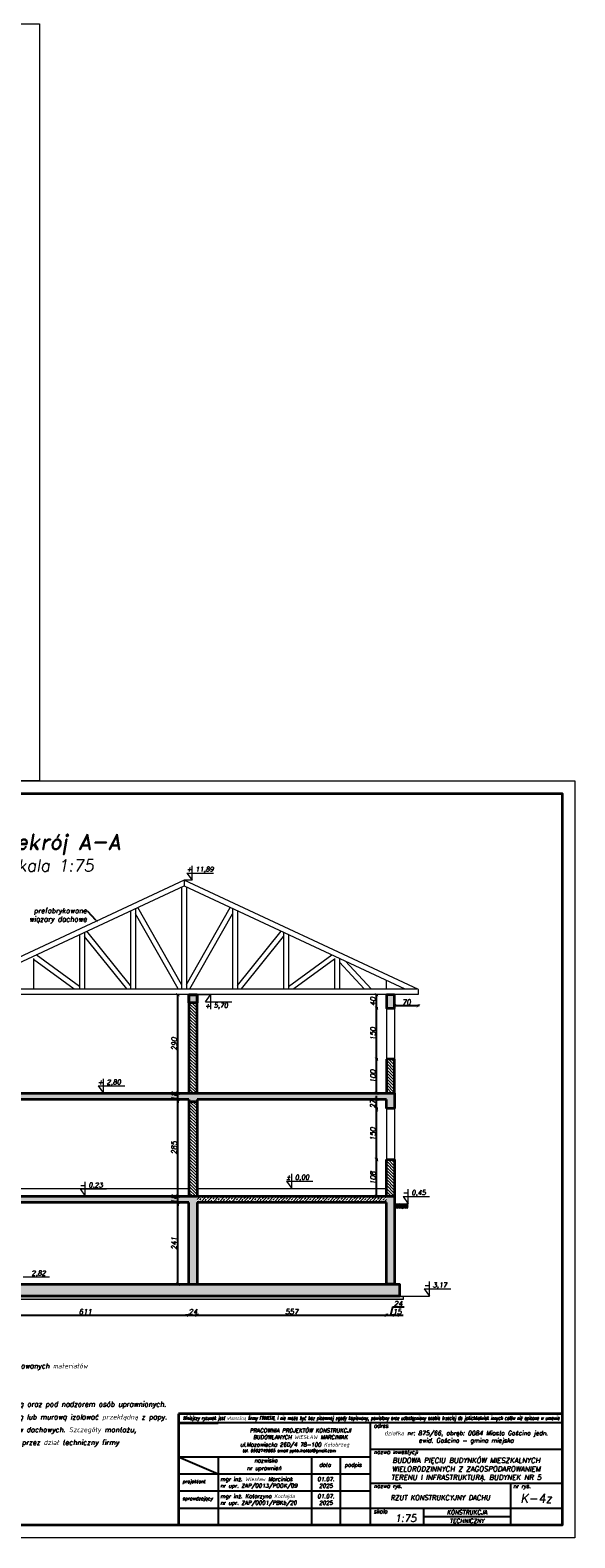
# Model space of a CAD drawing. Header units: millimetres. Extents: x 300938 to 312016, y 11971 to 20881.
# Tile 16 of 239: x 304060 to 305663, y 11971 to 16407. Entities that reach past the tile are written whole.
import ezdxf
from ezdxf import colors
from ezdxf.entities.mleader import LeaderData, LeaderLine
from ezdxf.math import Vec2, Vec3

# ---------------------------------------------------------------- set-up
doc = ezdxf.new("R2010")
doc.units = ezdxf.units.MM
doc.linetypes.add('ACAD_ISO10W100', pattern=[18, 12, -3, 0, -3])
for name, color, linetype, lineweight in [('konstrukcja', 3, 'Continuous', 35), ('konstrukcja fundamenty', 6, 'ACAD_ISO10W100', 35), ('konstrukcja wymiary', 1, 'Continuous', 13), ('kreskowanie', 253, 'Continuous', 0), ('linie widok', 2, 'Continuous', 18), ('opisy', 2, 'Continuous', 18)]:
    doc.layers.add(name, color=color, linetype=linetype, lineweight=lineweight)
doc.layers.add('tabelka', color=5, linetype='Continuous')
doc.styles.add('KONSTRUKCJA', font='romand.shx', dxfattribs={"oblique": 10})
doc.styles.add('mój opis', font='romand.shx', dxfattribs={"oblique": 20})
doc.styles.get("Standard").update_dxf_attribs({"font": 'romand.shx', "oblique": 10})
doc.dimstyles.new('175', dxfattribs={"dimtxt": 15, "dimasz": 10, "dimexe": 1.25, "dimexo": 0.625, "dimgap": 3, "dimtad": 1, "dimdec": 0, "dimrnd": 0.5, "dimtxsty": 'KONSTRUKCJA', "dimblk": 'ARCHTICK', "dimcen": 2.5, "dimadec": 0, "dimazin": 0, "dimtfac": 1, "dimtdec": 0, "dimtix": 1, "dimtmove": 0, "dimatfit": 3, "dimfxl": 4, "dimfxlon": 1, "dimarcsym": 0})

# ---------------------------------------------------------------- blocks, each defined once
blk = doc.blocks.new('_ArchTick')
at = {"color": 0, "linetype": 'ByBlock', "lineweight": 13, "const_width": 0.15}
blk.add_lwpolyline([(-0.5, -0.5), (0.5, 0.5)], dxfattribs=at)
blk = doc.blocks.new('*D326')
at = {"layer": 'Defpoints', "color": 0, "transparency": 16777216}
for p in [(304494.1, 12957.7), (304527.2, 12957.7), (304527.2, 12716.7)]:
    blk.add_point(p, dxfattribs=at)
at = {"layer": 'konstrukcja wymiary', "color": 0, "lineweight": -2, "transparency": 16777216}
for p, q in [((304498.1, 12957.7), (304492.9, 12957.7)), ((304494.1, 12716.7), (304494.1, 12957.7)), ((304498.1, 12716.7), (304492.9, 12716.7))]:
    blk.add_line(p, q, dxfattribs=at)
at = {"layer": 'konstrukcja wymiary', "color": 0, "lineweight": -2, "transparency": 16777216, "xscale": 10, "yscale": 10, "zscale": 10}
for p, rotation in [((304494.1, 12957.7), 90), ((304494.1, 12716.7), 270)]:
    blk.add_blockref('_ArchTick', p, dxfattribs=dict(at, rotation=rotation))
at = {"layer": 'konstrukcja wymiary', "color": 0, "transparency": 16777216, "insert": (304483.6, 12837.2), "char_height": 15, "attachment_point": 5, "rotation": 90, "style": 'KONSTRUKCJA'}
blk.add_mtext('241', dxfattribs=at)
blk = doc.blocks.new('*D327')
at = {"layer": 'Defpoints', "color": 0, "transparency": 16777216}
for p in [(304494.1, 12975.7), (304527.2, 12975.7), (304527.2, 12957.7)]:
    blk.add_point(p, dxfattribs=at)
at = {"layer": 'konstrukcja wymiary', "color": 0, "lineweight": -2, "transparency": 16777216}
for p, q in [((304498.1, 12975.7), (304492.9, 12975.7)), ((304498.1, 12957.7), (304492.9, 12957.7)), ((304494.1, 12975.7), (304494.1, 12985.7)), ((304494.1, 12957.7), (304494.1, 12975.7)), ((304494.1, 12957.7), (304494.1, 12947.7))]:
    blk.add_line(p, q, dxfattribs=at)
at = {"layer": 'konstrukcja wymiary', "color": 0, "lineweight": -2, "transparency": 16777216, "xscale": 10, "yscale": 10, "zscale": 10}
for p, rotation in [((304494.1, 12975.7), 270), ((304494.1, 12957.7), 90)]:
    blk.add_blockref('_ArchTick', p, dxfattribs=dict(at, rotation=rotation))
at = {"layer": 'konstrukcja wymiary', "color": 0, "transparency": 16777216, "insert": (304483.6, 12966.7), "char_height": 15, "attachment_point": 5, "rotation": 90, "style": 'KONSTRUKCJA'}
blk.add_mtext('18', dxfattribs=at)
blk = doc.blocks.new('*D328')
at = {"layer": 'Defpoints', "color": 0, "transparency": 16777216}
for p in [(304494.1, 13260.7), (304527.2, 13260.7), (304527.2, 12975.7)]:
    blk.add_point(p, dxfattribs=at)
at = {"layer": 'konstrukcja wymiary', "color": 0, "lineweight": -2, "transparency": 16777216}
for p, q in [((304498.1, 13260.7), (304492.9, 13260.7)), ((304494.1, 12975.7), (304494.1, 13260.7)), ((304498.1, 12975.7), (304492.9, 12975.7))]:
    blk.add_line(p, q, dxfattribs=at)
at = {"layer": 'konstrukcja wymiary', "color": 0, "lineweight": -2, "transparency": 16777216, "xscale": 10, "yscale": 10, "zscale": 10}
for p, rotation in [((304494.1, 13260.7), 90), ((304494.1, 12975.7), 270)]:
    blk.add_blockref('_ArchTick', p, dxfattribs=dict(at, rotation=rotation))
at = {"layer": 'konstrukcja wymiary', "color": 0, "transparency": 16777216, "insert": (304483.6, 13118.2), "char_height": 15, "attachment_point": 5, "rotation": 90, "style": 'KONSTRUKCJA'}
blk.add_mtext('285', dxfattribs=at)
blk = doc.blocks.new('*D329')
at = {"layer": 'Defpoints', "color": 0, "transparency": 16777216}
for p in [(304494.1, 13278.7), (304527.2, 13278.7), (304527.2, 13260.7)]:
    blk.add_point(p, dxfattribs=at)
at = {"layer": 'konstrukcja wymiary', "color": 0, "lineweight": -2, "transparency": 16777216}
for p, q in [((304498.1, 13278.7), (304492.9, 13278.7)), ((304494.1, 13278.7), (304494.1, 13288.7)), ((304494.1, 13260.7), (304494.1, 13278.7)), ((304498.1, 13260.7), (304492.9, 13260.7)), ((304494.1, 13260.7), (304494.1, 13250.7))]:
    blk.add_line(p, q, dxfattribs=at)
at = {"layer": 'konstrukcja wymiary', "color": 0, "lineweight": -2, "transparency": 16777216, "xscale": 10, "yscale": 10, "zscale": 10}
for p, rotation in [((304494.1, 13278.7), 270), ((304494.1, 13260.7), 90)]:
    blk.add_blockref('_ArchTick', p, dxfattribs=dict(at, rotation=rotation))
at = {"layer": 'konstrukcja wymiary', "color": 0, "transparency": 16777216, "insert": (304483.6, 13269.7), "char_height": 15, "attachment_point": 5, "rotation": 90, "style": 'KONSTRUKCJA'}
blk.add_mtext('18', dxfattribs=at)
blk = doc.blocks.new('*D330')
at = {"layer": 'Defpoints', "color": 0, "transparency": 16777216}
for p in [(304494.1, 13568.7), (304527.2, 13568.7), (304527.2, 13278.7)]:
    blk.add_point(p, dxfattribs=at)
at = {"layer": 'konstrukcja wymiary', "color": 0, "lineweight": -2, "transparency": 16777216}
for p, q in [((304498.1, 13568.7), (304492.9, 13568.7)), ((304494.1, 13278.7), (304494.1, 13568.7)), ((304498.1, 13278.7), (304492.9, 13278.7))]:
    blk.add_line(p, q, dxfattribs=at)
at = {"layer": 'konstrukcja wymiary', "color": 0, "lineweight": -2, "transparency": 16777216, "xscale": 10, "yscale": 10, "zscale": 10}
for p, rotation in [((304494.1, 13568.7), 90), ((304494.1, 13278.7), 270)]:
    blk.add_blockref('_ArchTick', p, dxfattribs=dict(at, rotation=rotation))
at = {"layer": 'konstrukcja wymiary', "color": 0, "transparency": 16777216, "insert": (304483.6, 13423.7), "char_height": 15, "attachment_point": 5, "rotation": 90, "style": 'KONSTRUKCJA'}
blk.add_mtext('290', dxfattribs=at)
blk = doc.blocks.new('*D333')
at = {"layer": 'Defpoints', "color": 0, "transparency": 16777216}
for p in [(303916.9, 12716.7), (304527.2, 12716.7), (304527.2, 12625.4)]:
    blk.add_point(p, dxfattribs=at)
at = {"layer": 'konstrukcja wymiary', "color": 0, "lineweight": -2, "transparency": 16777216}
for p, q in [((303916.9, 12629.4), (303916.9, 12624.1)), ((303916.9, 12625.4), (304527.2, 12625.4)), ((304527.2, 12629.4), (304527.2, 12624.1))]:
    blk.add_line(p, q, dxfattribs=at)
at = {"layer": 'konstrukcja wymiary', "color": 0, "lineweight": -2, "transparency": 16777216, "xscale": 10, "yscale": 10, "zscale": 10, "rotation": 180}
blk.add_blockref('_ArchTick', (303916.9, 12625.4), dxfattribs=at)
at = {"layer": 'konstrukcja wymiary', "color": 0, "lineweight": -2, "transparency": 16777216, "xscale": 10, "yscale": 10, "zscale": 10}
blk.add_blockref('_ArchTick', (304527.2, 12625.4), dxfattribs=at)
at = {"layer": 'konstrukcja wymiary', "color": 0, "transparency": 16777216, "insert": (304222.1, 12635.9), "char_height": 15, "attachment_point": 5, "style": 'KONSTRUKCJA'}
blk.add_mtext('611', dxfattribs=at)
blk = doc.blocks.new('*D334')
at = {"layer": 'Defpoints', "color": 0, "transparency": 16777216}
for p in [(304527.2, 12716.7), (304551.2, 12716.7), (304551.2, 12625.4)]:
    blk.add_point(p, dxfattribs=at)
at = {"layer": 'konstrukcja wymiary', "color": 0, "lineweight": -2, "transparency": 16777216}
for p, q in [((304527.2, 12625.4), (304517.2, 12625.4)), ((304527.2, 12629.4), (304527.2, 12624.1)), ((304527.2, 12625.4), (304551.2, 12625.4)), ((304551.2, 12629.4), (304551.2, 12624.1)), ((304551.2, 12625.4), (304561.2, 12625.4))]:
    blk.add_line(p, q, dxfattribs=at)
at = {"layer": 'konstrukcja wymiary', "color": 0, "lineweight": -2, "transparency": 16777216, "xscale": 10, "yscale": 10, "zscale": 10}
blk.add_blockref('_ArchTick', (304527.2, 12625.4), dxfattribs=at)
at = {"layer": 'konstrukcja wymiary', "color": 0, "lineweight": -2, "transparency": 16777216, "xscale": 10, "yscale": 10, "zscale": 10, "rotation": 180}
blk.add_blockref('_ArchTick', (304551.2, 12625.4), dxfattribs=at)
at = {"layer": 'konstrukcja wymiary', "color": 0, "transparency": 16777216, "insert": (304539.2, 12635.9), "char_height": 15, "attachment_point": 5, "style": 'KONSTRUKCJA'}
blk.add_mtext('24', dxfattribs=at)
blk = doc.blocks.new('*D335')
at = {"layer": 'Defpoints', "color": 0, "transparency": 16777216}
for p in [(304551.2, 12716.7), (305108.1, 12716.7), (305108.1, 12625.4)]:
    blk.add_point(p, dxfattribs=at)
at = {"layer": 'konstrukcja wymiary', "color": 0, "lineweight": -2, "transparency": 16777216}
for p, q in [((304551.2, 12629.4), (304551.2, 12624.1)), ((304551.2, 12625.4), (305108.1, 12625.4)), ((305108.1, 12629.4), (305108.1, 12624.1))]:
    blk.add_line(p, q, dxfattribs=at)
at = {"layer": 'konstrukcja wymiary', "color": 0, "lineweight": -2, "transparency": 16777216, "xscale": 10, "yscale": 10, "zscale": 10, "rotation": 180}
blk.add_blockref('_ArchTick', (304551.2, 12625.4), dxfattribs=at)
at = {"layer": 'konstrukcja wymiary', "color": 0, "lineweight": -2, "transparency": 16777216, "xscale": 10, "yscale": 10, "zscale": 10}
blk.add_blockref('_ArchTick', (305108.1, 12625.4), dxfattribs=at)
at = {"layer": 'konstrukcja wymiary', "color": 0, "transparency": 16777216, "insert": (304829.7, 12635.9), "char_height": 15, "attachment_point": 5, "style": 'KONSTRUKCJA'}
blk.add_mtext('557', dxfattribs=at)
blk = doc.blocks.new('*D336')
at = {"layer": 'Defpoints', "color": 0, "transparency": 16777216}
for p in [(305108.1, 12716.7), (305132.1, 12716.7), (305132.1, 12625.4)]:
    blk.add_point(p, dxfattribs=at)
at = {"layer": 'konstrukcja wymiary', "color": 0, "lineweight": -2, "transparency": 16777216}
for p, q in [((305125.7, 12649.2), (305120.1, 12625.4)), ((305160.1, 12649.2), (305125.7, 12649.2)), ((305108.1, 12629.4), (305108.1, 12624.1)), ((305108.1, 12625.4), (305132.1, 12625.4)), ((305132.1, 12629.4), (305132.1, 12624.1))]:
    blk.add_line(p, q, dxfattribs=at)
at = {"layer": 'konstrukcja wymiary', "color": 0, "lineweight": -2, "transparency": 16777216, "xscale": 10, "yscale": 10, "zscale": 10, "rotation": 180}
blk.add_blockref('_ArchTick', (305108.1, 12625.4), dxfattribs=at)
at = {"layer": 'konstrukcja wymiary', "color": 0, "lineweight": -2, "transparency": 16777216, "xscale": 10, "yscale": 10, "zscale": 10}
blk.add_blockref('_ArchTick', (305132.1, 12625.4), dxfattribs=at)
at = {"layer": 'konstrukcja wymiary', "color": 0, "transparency": 16777216, "insert": (305142.9, 12659.7), "char_height": 15, "attachment_point": 5, "style": 'KONSTRUKCJA'}
blk.add_mtext('24', dxfattribs=at)
blk = doc.blocks.new('*D337')
at = {"layer": 'Defpoints', "color": 0, "transparency": 16777216}
for p in [(305132.1, 12716.7), (305147.1, 12716.7), (305147.1, 12625.4)]:
    blk.add_point(p, dxfattribs=at)
at = {"layer": 'konstrukcja wymiary', "color": 0, "lineweight": -2, "transparency": 16777216}
for p, q in [((305132.1, 12625.4), (305122.1, 12625.4)), ((305132.1, 12629.4), (305132.1, 12624.1)), ((305132.1, 12625.4), (305147.1, 12625.4)), ((305147.1, 12629.4), (305147.1, 12624.1)), ((305147.1, 12625.4), (305157.1, 12625.4))]:
    blk.add_line(p, q, dxfattribs=at)
at = {"layer": 'konstrukcja wymiary', "color": 0, "lineweight": -2, "transparency": 16777216, "xscale": 10, "yscale": 10, "zscale": 10}
blk.add_blockref('_ArchTick', (305132.1, 12625.4), dxfattribs=at)
at = {"layer": 'konstrukcja wymiary', "color": 0, "lineweight": -2, "transparency": 16777216, "xscale": 10, "yscale": 10, "zscale": 10, "rotation": 180}
blk.add_blockref('_ArchTick', (305147.1, 12625.4), dxfattribs=at)
at = {"layer": 'konstrukcja wymiary', "color": 0, "transparency": 16777216, "insert": (305139.6, 12635.9), "char_height": 15, "attachment_point": 5, "style": 'KONSTRUKCJA'}
blk.add_mtext('15', dxfattribs=at)
blk = doc.blocks.new('*D339')
at = {"layer": 'Defpoints', "color": 0, "transparency": 16777216}
for p in [(305202.1, 13577.2), (305132.1, 13536.3), (305132.1, 13528.7)]:
    blk.add_point(p, dxfattribs=at)
at = {"layer": 'konstrukcja wymiary', "color": 0, "lineweight": -2, "transparency": 16777216}
for p, q in [((305132.1, 13532.3), (305132.1, 13537.6)), ((305202.1, 13536.3), (305132.1, 13536.3)), ((305202.1, 13540.3), (305202.1, 13535.1))]:
    blk.add_line(p, q, dxfattribs=at)
at = {"layer": 'konstrukcja wymiary', "color": 0, "lineweight": -2, "transparency": 16777216, "xscale": 10, "yscale": 10, "zscale": 10, "rotation": 180}
blk.add_blockref('_ArchTick', (305132.1, 13536.3), dxfattribs=at)
at = {"layer": 'konstrukcja wymiary', "color": 0, "lineweight": -2, "transparency": 16777216, "xscale": 10, "yscale": 10, "zscale": 10}
blk.add_blockref('_ArchTick', (305202.1, 13536.3), dxfattribs=at)
at = {"layer": 'konstrukcja wymiary', "color": 0, "transparency": 16777216, "insert": (305167.1, 13546.8), "char_height": 15, "attachment_point": 5, "style": 'KONSTRUKCJA'}
blk.add_mtext('70', dxfattribs=at)
blk = doc.blocks.new('*D340')
at = {"layer": 'Defpoints', "color": 0, "transparency": 16777216}
for p in [(305079, 13083.7), (305108.1, 13083.7), (305108.1, 12975.7)]:
    blk.add_point(p, dxfattribs=at)
at = {"layer": 'konstrukcja wymiary', "color": 0, "lineweight": -2, "transparency": 16777216}
for p, q in [((305083, 13083.7), (305077.7, 13083.7)), ((305079, 12975.7), (305079, 13083.7)), ((305083, 12975.7), (305077.7, 12975.7))]:
    blk.add_line(p, q, dxfattribs=at)
at = {"layer": 'konstrukcja wymiary', "color": 0, "lineweight": -2, "transparency": 16777216, "xscale": 10, "yscale": 10, "zscale": 10}
for p, rotation in [((305079, 13083.7), 90), ((305079, 12975.7), 270)]:
    blk.add_blockref('_ArchTick', p, dxfattribs=dict(at, rotation=rotation))
at = {"layer": 'konstrukcja wymiary', "color": 0, "transparency": 16777216, "insert": (305068.5, 13029.7), "char_height": 15, "attachment_point": 5, "rotation": 90, "style": 'KONSTRUKCJA'}
blk.add_mtext('108', dxfattribs=at)
blk = doc.blocks.new('*D341')
at = {"layer": 'Defpoints', "color": 0, "transparency": 16777216}
for p in [(305079, 13233.7), (305108.1, 13233.7), (305108.1, 13083.7)]:
    blk.add_point(p, dxfattribs=at)
at = {"layer": 'konstrukcja wymiary', "color": 0, "lineweight": -2, "transparency": 16777216}
for p, q in [((305083, 13233.7), (305077.7, 13233.7)), ((305079, 13083.7), (305079, 13233.7)), ((305083, 13083.7), (305077.7, 13083.7))]:
    blk.add_line(p, q, dxfattribs=at)
at = {"layer": 'konstrukcja wymiary', "color": 0, "lineweight": -2, "transparency": 16777216, "xscale": 10, "yscale": 10, "zscale": 10}
for p, rotation in [((305079, 13233.7), 90), ((305079, 13083.7), 270)]:
    blk.add_blockref('_ArchTick', p, dxfattribs=dict(at, rotation=rotation))
at = {"layer": 'konstrukcja wymiary', "color": 0, "transparency": 16777216, "insert": (305068.5, 13158.7), "char_height": 15, "attachment_point": 5, "rotation": 90, "style": 'KONSTRUKCJA'}
blk.add_mtext('150', dxfattribs=at)
blk = doc.blocks.new('*D342')
at = {"layer": 'Defpoints', "color": 0, "transparency": 16777216}
for p in [(305079, 13260.7), (305108.1, 13260.7), (305108.1, 13233.7)]:
    blk.add_point(p, dxfattribs=at)
at = {"layer": 'konstrukcja wymiary', "color": 0, "lineweight": -2, "transparency": 16777216}
for p, q in [((305079, 13260.7), (305079, 13270.7)), ((305083, 13260.7), (305077.7, 13260.7)), ((305083, 13233.7), (305077.7, 13233.7)), ((305079, 13233.7), (305079, 13260.7)), ((305079, 13233.7), (305079, 13223.7))]:
    blk.add_line(p, q, dxfattribs=at)
at = {"layer": 'konstrukcja wymiary', "color": 0, "lineweight": -2, "transparency": 16777216, "xscale": 10, "yscale": 10, "zscale": 10}
for p, rotation in [((305079, 13260.7), 270), ((305079, 13233.7), 90)]:
    blk.add_blockref('_ArchTick', p, dxfattribs=dict(at, rotation=rotation))
at = {"layer": 'konstrukcja wymiary', "color": 0, "transparency": 16777216, "insert": (305068.5, 13247.2), "char_height": 15, "attachment_point": 5, "rotation": 90, "style": 'KONSTRUKCJA'}
blk.add_mtext('27', dxfattribs=at)
blk = doc.blocks.new('*D343')
at = {"layer": 'Defpoints', "color": 0, "transparency": 16777216}
for p in [(305079, 13378.7), (305108.1, 13378.7), (305108.1, 13278.7)]:
    blk.add_point(p, dxfattribs=at)
at = {"layer": 'konstrukcja wymiary', "color": 0, "lineweight": -2, "transparency": 16777216}
for p, q in [((305083, 13378.7), (305077.7, 13378.7)), ((305079, 13278.7), (305079, 13378.7)), ((305083, 13278.7), (305077.7, 13278.7))]:
    blk.add_line(p, q, dxfattribs=at)
at = {"layer": 'konstrukcja wymiary', "color": 0, "lineweight": -2, "transparency": 16777216, "xscale": 10, "yscale": 10, "zscale": 10}
for p, rotation in [((305079, 13378.7), 90), ((305079, 13278.7), 270)]:
    blk.add_blockref('_ArchTick', p, dxfattribs=dict(at, rotation=rotation))
at = {"layer": 'konstrukcja wymiary', "color": 0, "transparency": 16777216, "insert": (305068.5, 13328.7), "char_height": 15, "attachment_point": 5, "rotation": 90, "style": 'KONSTRUKCJA'}
blk.add_mtext('100', dxfattribs=at)
blk = doc.blocks.new('*D344')
at = {"layer": 'Defpoints', "color": 0, "transparency": 16777216}
for p in [(305079, 13528.7), (305108.1, 13528.7), (305108.1, 13378.7)]:
    blk.add_point(p, dxfattribs=at)
at = {"layer": 'konstrukcja wymiary', "color": 0, "lineweight": -2, "transparency": 16777216}
for p, q in [((305083, 13528.7), (305077.7, 13528.7)), ((305079, 13378.7), (305079, 13528.7)), ((305083, 13378.7), (305077.7, 13378.7))]:
    blk.add_line(p, q, dxfattribs=at)
at = {"layer": 'konstrukcja wymiary', "color": 0, "lineweight": -2, "transparency": 16777216, "xscale": 10, "yscale": 10, "zscale": 10}
for p, rotation in [((305079, 13528.7), 90), ((305079, 13378.7), 270)]:
    blk.add_blockref('_ArchTick', p, dxfattribs=dict(at, rotation=rotation))
at = {"layer": 'konstrukcja wymiary', "color": 0, "transparency": 16777216, "insert": (305068.5, 13453.7), "char_height": 15, "attachment_point": 5, "rotation": 90, "style": 'KONSTRUKCJA'}
blk.add_mtext('150', dxfattribs=at)
blk = doc.blocks.new('*D345')
at = {"layer": 'Defpoints', "color": 0, "transparency": 16777216}
for p in [(305079, 13568.7), (305108.1, 13568.7), (305108.1, 13528.7)]:
    blk.add_point(p, dxfattribs=at)
at = {"layer": 'konstrukcja wymiary', "color": 0, "lineweight": -2, "transparency": 16777216}
for p, q in [((305083, 13568.7), (305077.7, 13568.7)), ((305079, 13528.7), (305079, 13568.7)), ((305083, 13528.7), (305077.7, 13528.7))]:
    blk.add_line(p, q, dxfattribs=at)
at = {"layer": 'konstrukcja wymiary', "color": 0, "lineweight": -2, "transparency": 16777216, "xscale": 10, "yscale": 10, "zscale": 10}
for p, rotation in [((305079, 13568.7), 90), ((305079, 13528.7), 270)]:
    blk.add_blockref('_ArchTick', p, dxfattribs=dict(at, rotation=rotation))
at = {"layer": 'konstrukcja wymiary', "color": 0, "transparency": 16777216, "insert": (305068.5, 13548.7), "char_height": 15, "attachment_point": 5, "rotation": 90, "style": 'KONSTRUKCJA'}
blk.add_mtext('40', dxfattribs=at)

msp = doc.modelspace()

# ---------------------------------------------------------------- hatches: boundary and pattern name
at = {"layer": 'kreskowanie'}
h = msp.add_hatch(dxfattribs=at)
h.set_pattern_fill('ANSI33', color=256, scale=2, style=0)
h.set_pattern_definition([(45, (5053.808, 5200.935), (-8.9802561, 8.9802561), []), (45, (5062.789, 5200.935), (-8.9802561, 8.9802561), [6.35, -3.175])])
h.paths.add_polyline_path([(303916.91, 13568.743), (303892.91, 13568.743), (303892.91, 13528.743), (303916.91, 13528.743)])
h.paths.add_polyline_path([(304551.21, 13568.743), (304527.21, 13568.743), (304527.21, 13544.743), (304551.21, 13544.743)])
h.paths.add_polyline_path([(305132.11, 13568.743), (305108.11, 13568.743), (305108.11, 13528.743), (305132.11, 13528.743)])
h.paths.add_polyline_path([(305132.11, 13278.743), (303892.91, 13278.743), (303892.91, 13233.743), (303916.91, 13233.743), (303916.91, 13260.743), (304527.21, 13260.743), (304527.21, 13254.743), (304551.21, 13254.743), (304551.21, 13260.743), (305108.11, 13260.743), (305108.11, 13233.743), (305132.11, 13233.743)])
h.paths.add_polyline_path([(305132.11, 12975.743), (305108.11, 12975.743), (305108.11, 12716.743), (305132.11, 12716.743)])
h.paths.add_polyline_path([(304551.21, 12975.743), (303892.91, 12975.743), (303892.91, 12716.743), (303916.91, 12716.743), (303916.91, 12957.743), (304527.21, 12957.743), (304527.21, 12716.743), (304551.21, 12716.743)])
h.paths.add_polyline_path([(305147.11, 12716.743), (303877.91, 12716.743), (303877.91, 12681.743), (305147.11, 12681.743)])
h = msp.add_hatch(dxfattribs=at)
h.set_pattern_fill('ANSI31', color=256, scale=2, angle=90, style=0)
h.set_pattern_definition([(135, (5053.8083, 5200.9355), (-4.49012806, -4.49012806), [])])
h.paths.add_polyline_path([(305132.11, 13083.743), (305108.11, 13083.743), (305108.11, 12975.743), (305132.11, 12975.743)])
h.paths.add_polyline_path([(305132.11, 13378.743), (305108.11, 13378.743), (305108.11, 13278.743), (305132.11, 13278.743)])
h.paths.add_polyline_path([(304527.21, 13278.743), (304551.21, 13278.743), (304551.21, 13544.743), (304527.21, 13544.743)])
h.paths.add_polyline_path([(304551.21, 13254.743), (304527.21, 13254.743), (304527.21, 12975.743), (304551.21, 12975.743)])
h.paths.add_polyline_path([(303916.91, 13083.743), (303892.91, 13083.743), (303892.91, 12975.743), (303916.91, 12975.743)])
h.paths.add_polyline_path([(303892.91, 13278.743), (303916.91, 13278.743), (303916.91, 13378.743), (303892.91, 13378.743)])
h = msp.add_hatch(dxfattribs=at)
h.set_pattern_fill('ANSI33', color=256, scale=2, style=0)
h.set_pattern_definition([(45, (5053.808, 5200.935), (-8.9802561, 8.9802561), []), (45, (5062.789, 5200.935), (-8.9802561, 8.9802561), [6.35, -3.175])])
h.paths.add_polyline_path([(304551.21, 12957.743), (305108.11, 12957.743), (305108.11, 12975.743), (304551.21, 12975.743)])
h = msp.add_hatch(dxfattribs=at)
h.set_pattern_fill('AR-PARQ1', color=256, scale=0.05, angle=45, style=0)
h.set_pattern_definition([(135, (6333.546, 5200.935), (-21.5526147, 0), [15.24, -15.24]), (135, (6335.342, 5202.732), (-21.5526147, 0), [15.24, -15.24]), (135, (6337.139, 5204.528), (-21.5526147, 0), [15.24, -15.24]), (135, (6338.935, 5206.324), (-21.5526147, 0), [15.24, -15.24]), (135, (6340.73, 5208.12), (-21.5526147, 0), [15.24, -15.24]), (135, (6342.527, 5209.916), (-21.5526147, 0), [15.24, -15.24]), (135, (6344.323, 5211.712), (-21.5526147, 0), [15.24, -15.24]), (45, (6322.77, 5211.712), (21.5526147, 0), [15.24, -15.24]), (45, (6320.974, 5213.508), (21.5526147, 0), [15.24, -15.24]), (45, (6319.178, 5215.304), (21.5526147, 0), [15.24, -15.24]), (45, (6317.382, 5217.1), (21.5526147, 0), [15.24, -15.24]), (45, (6315.586, 5218.896), (21.5526147, 0), [15.24, -15.24]), (45, (6313.79, 5220.692), (21.5526147, 0), [15.24, -15.24]), (45, (6311.994, 5222.488), (21.5526147, 0), [15.24, -15.24])])
h.paths.add_polyline_path([(305172.649, 12953.743), (305132.11, 12953.743), (305132.11, 12939.954), (305172.649, 12939.954)])
h = msp.add_hatch(dxfattribs=at)
h.set_pattern_fill('ANSI36', color=256, angle=90)
h.set_pattern_definition([(135, (5053.8083, 5200.9355), (-6.173926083, 1.683798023), [7.9375, -1.5875, 0, -1.5875])])
h.paths.add_polyline_path([(303867.91, 12671.743), (305157.91, 12671.743), (305157.91, 12681.743), (303867.91, 12681.743)])

# ---------------------------------------------------------------- linework, layer by layer
msp.add_line((304496.011, 12307.89), (304613.115, 12307.89))
at = {"layer": 'konstrukcja'}
for p, q in [((304551.21, 13568.743), (304527.21, 13568.743)), ((304527.21, 13568.743), (304527.21, 13278.743)), ((304551.21, 13278.743), (304551.21, 13568.743)), ((305132.11, 13378.743), (305108.11, 13378.743)), ((305108.11, 13378.743), (305108.11, 13278.743)), ((305132.11, 13278.743), (305132.11, 13378.743)), ((303892.91, 13278.743), (305132.11, 13278.743)), ((305132.11, 13278.743), (305132.11, 13233.743)), ((304527.21, 13260.743), (303916.91, 13260.743)), ((304527.21, 13260.743), (304527.21, 12975.743)), ((304527.21, 13254.743), (304551.21, 13254.743)), ((305108.11, 13260.743), (304551.21, 13260.743)), ((304551.21, 13260.743), (304551.21, 12975.743)), ((305108.11, 13233.743), (305108.11, 13260.743)), ((305132.11, 13233.743), (305108.11, 13233.743)), ((305108.11, 12975.743), (305108.11, 13083.743)), ((305108.11, 13083.743), (305132.11, 13083.743)), ((305132.11, 13083.743), (305132.11, 12975.743)), ((303892.91, 12975.743), (305108.11, 12975.743)), ((304527.21, 12957.743), (303916.91, 12957.743)), ((304527.21, 12716.743), (304527.21, 12957.743)), ((304551.21, 12957.743), (304551.21, 12716.743)), ((305108.11, 12957.743), (304551.21, 12957.743))]:
    msp.add_line(p, q, dxfattribs=at)
for points in [[(300975.184, 14160.527), (305625.184, 14160.527), (305625.184, 12008.027), (300975.184, 12008.027)], [(304527.21, 13568.743), (304551.21, 13568.743), (304551.21, 13544.743), (304527.21, 13544.743)], [(305132.11, 13568.743), (305108.11, 13568.743), (305108.11, 13528.743), (305132.11, 13528.743)], [(303877.91, 12716.743), (305147.11, 12716.743), (305147.11, 12681.743), (303877.91, 12681.743)]]:
    msp.add_lwpolyline(points, close=True, dxfattribs=at)
msp.add_lwpolyline([(305108.11, 12975.743), (305132.11, 12975.743), (305132.11, 12716.743), (305108.11, 12716.743), (305108.11, 12957.743)], dxfattribs=at)
at = {"layer": 'konstrukcja fundamenty', "linetype": 'Continuous'}
for p, q in [((305625.184, 12335.472), (304496.011, 12335.472)), ((304496.011, 12335.472), (304496.011, 12008.027)), ((304496.011, 12309.139), (304496.011, 12008.027))]:
    msp.add_line(p, q, dxfattribs=at)
at = {"layer": 'konstrukcja wymiary'}
for p, q in [((304536.599, 13905.309), (304536.599, 13948.097)), ((304536.599, 13905.309), (304512.51, 13905.309)), ((304521.145, 13926.703), (304599.015, 13926.703)), ((304521.145, 13926.703), (304536.599, 13905.309)), ((304590.752, 13568.743), (304551.21, 13568.743)), ((304575.298, 13547.349), (304590.752, 13568.743)), ((304575.298, 13547.349), (304653.169, 13547.349)), ((304590.752, 13568.743), (304590.752, 13525.955)), ((304275.62, 13278.743), (304275.62, 13321.531)), ((304260.166, 13300.137), (304338.036, 13300.137)), ((304260.166, 13300.137), (304275.62, 13278.743)), ((304222.06, 12975.743), (304222.06, 13018.531)), ((304814.207, 13020.137), (304892.077, 13020.137)), ((304814.207, 13020.137), (304829.66, 12998.743)), ((304829.66, 12998.743), (304829.66, 13041.531)), ((304206.607, 12997.137), (304284.477, 12997.137)), ((304206.607, 12997.137), (304222.06, 12975.743)), ((305157.195, 12975.137), (305235.065, 12975.137)), ((305157.195, 12975.137), (305172.649, 12953.743)), ((305172.649, 12953.743), (305172.649, 12996.531)), ((304038.826, 12738.137), (304116.696, 12738.137)), ((305219.561, 12703.137), (305297.431, 12703.137)), ((305219.561, 12703.137), (305235.015, 12681.743)), ((305235.015, 12681.743), (305235.015, 12724.531)), ((305147.11, 12681.743), (305235.015, 12681.743))]:
    msp.add_line(p, q, dxfattribs=at)
for points in [[(300937.684, 16425.527), (304087.684, 16425.527), (304087.684, 14198.027), (300937.684, 14198.027)], [(300937.684, 14198.027), (305662.684, 14198.027), (305662.684, 11970.527), (300937.684, 11970.527)], [(303867.91, 12681.743), (305157.91, 12681.743), (305157.91, 12671.743), (303867.91, 12671.743)]]:
    msp.add_lwpolyline(points, close=True, dxfattribs=at)
at = {"layer": 'kreskowanie'}
for p, q in [((303916.91, 12998.743), (304527.21, 12998.743)), ((304551.21, 12998.743), (305108.11, 12998.743)), ((305132.11, 12953.743), (305172.649, 12953.743))]:
    msp.add_line(p, q, dxfattribs=at)
at = {"layer": 'linie widok'}
for p, q in [((304512.51, 13905.309), (303822.91, 13583.743)), ((303862.692, 13585.743), (304512.51, 13888.758)), ((305202.11, 13583.743), (304512.51, 13905.309)), ((304512.51, 13905.309), (304512.51, 13888.758)), ((304512.51, 13888.758), (305162.328, 13585.743)), ((304505.01, 13885.261), (304505.01, 13585.743)), ((304520.01, 13885.261), (304520.01, 13585.743)), ((304355.01, 13815.314), (304355.01, 13585.743)), ((304370.01, 13822.309), (304370.01, 13585.743)), ((304495.261, 13585.743), (304370.01, 13807.08)), ((304505.01, 13598.972), (304376.828, 13825.488)), ((304520.01, 13598.972), (304648.192, 13825.488)), ((304529.759, 13585.743), (304655.01, 13807.08)), ((304655.01, 13822.309), (304655.01, 13585.743)), ((304670.01, 13815.314), (304670.01, 13585.743)), ((304355.01, 13595.743), (304227.006, 13755.625)), ((304670.01, 13595.743), (304798.014, 13755.625)), ((304205.01, 13745.368), (304205.01, 13585.743)), ((304220.01, 13752.363), (304220.01, 13585.743)), ((304343.801, 13585.743), (304220.01, 13740.363)), ((304681.219, 13585.743), (304805.01, 13740.363)), ((304805.01, 13752.363), (304805.01, 13585.743)), ((304820.01, 13745.368), (304820.01, 13585.743)), ((304070.01, 13675.422), (304070.01, 13585.743)), ((304070.01, 13673.127), (304189.564, 13585.743)), ((304205.01, 13593.033), (304077.77, 13686.035)), ((304820.01, 13593.033), (304947.251, 13686.035)), ((304955.01, 13673.127), (304835.456, 13585.743)), ((304955.01, 13675.422), (304955.01, 13585.743)), ((304970.01, 13675.422), (304970.01, 13585.743)), ((305042.416, 13585.743), (304970.01, 13664.352)), ((304987.884, 13667.087), (305062.809, 13585.743)), ((303827.199, 13585.743), (305197.821, 13585.743)), ((305108.11, 13585.743), (305108.11, 13611.025)), ((305202.11, 13570.743), (305202.11, 13583.743)), ((303822.91, 13570.743), (305202.11, 13570.743)), ((304531.21, 13570.743), (304547.21, 13568.743)), ((304547.21, 13570.743), (304531.21, 13568.743)), ((305112.11, 13570.743), (305128.11, 13568.743)), ((305128.11, 13570.743), (305112.11, 13568.743)), ((305108.11, 13528.743), (305108.11, 13378.743)), ((305132.11, 13528.743), (305132.11, 13378.743)), ((305108.11, 13233.743), (305108.11, 13083.743)), ((305132.11, 13233.743), (305132.11, 13083.743))]:
    msp.add_line(p, q, dxfattribs=at)
for points in [[(304531.21, 13570.743), (304547.21, 13570.743), (304547.21, 13568.743), (304531.21, 13568.743)], [(305112.11, 13570.743), (305128.11, 13570.743), (305128.11, 13568.743), (305112.11, 13568.743)]]:
    msp.add_lwpolyline(points, close=True, dxfattribs=at)
at = {"layer": 'tabelka', "color": 2, "linetype": 'ByBlock'}
for p, q in [((305625.184, 12309.139), (304496.011, 12309.139)), ((305625.184, 12309.139), (304496.011, 12309.139)), ((305060.598, 12309.139), (305060.598, 12008.027)), ((305060.598, 12309.139), (305060.598, 12008.027)), ((305625.184, 12309.139), (305625.184, 12008.027)), ((305625.184, 12309.139), (305625.184, 12008.027)), ((304496.011, 12208.768), (305060.598, 12208.768)), ((304496.011, 12208.768), (304613.51, 12158.583)), ((304496.011, 12208.768), (305060.598, 12208.768)), ((304496.011, 12208.768), (304613.51, 12158.583)), ((304613.51, 12208.768), (304613.51, 12008.027)), ((304613.51, 12208.768), (304613.51, 12008.027)), ((304887.958, 12208.768), (304887.958, 12008.027)), ((304887.958, 12208.768), (304887.958, 12008.027)), ((304972.055, 12208.768), (304972.055, 12008.027)), ((305060.598, 12231.815), (305625.184, 12231.815)), ((304496.011, 12158.583), (305060.598, 12158.583)), ((304496.011, 12158.583), (305060.598, 12158.583)), ((305060.598, 12131.411), (305625.184, 12131.411)), ((305060.598, 12131.411), (305625.184, 12131.411)), ((305472.91, 12131.411), (305472.91, 12008.027)), ((305472.91, 12131.411), (305472.91, 12008.027)), ((304496.011, 12108.398), (305060.598, 12108.398)), ((304496.011, 12108.398), (305060.598, 12108.398)), ((304496.011, 12058.212), (305625.184, 12058.212)), ((304496.011, 12058.212), (305472.91, 12058.212)), ((305217.427, 12058.212), (305217.427, 12008.027)), ((305217.427, 12058.212), (305217.427, 12008.027)), ((305217.427, 12033.119), (305472.91, 12033.119)), ((304496.011, 12008.027), (305625.184, 12008.027)), ((304496.011, 12008.027), (305625.184, 12008.027)), ((304621.475, 12008.027), (305625.184, 12008.027)), ((304621.475, 12008.027), (305625.184, 12008.027))]:
    msp.add_line(p, q, dxfattribs=at)

# ---------------------------------------------------------------- texts
at = {"insert": (304509.781, 12328.788), "char_height": 11.405792, "width": 1083.38688, "attachment_point": 1}
msp.add_mtext('{\\Fsimplex|c238;\\W0.6;Niniejszy rysunek jest własnością firmy FRAKTAL i nie może być bez pisemnej zgody kopiowany, powielany oraz udostępniony osobie trzeciej do jakichkolwiek innych celów niż opisane w umowie}', dxfattribs=at)
at = {"style": 'mój opis'}
for s, insert, char_height, width, attachment_point in [('\\pxqc;{\\Q10;PRACOWNIA PROJEKTÓW KONSTRUKCJI\\PBUDOWLANYCH WIESŁAW MARCINIAK}', (304567.39, 12292.069), 11.61701, 574.91739, 1), ('{\\Q10;adres}', (305070.957, 12306.256), 11.61701, 574.91739, 1), ('{\\Q10;ul.Mazowiecka 26D/4 78-100 Kołobrzeg\\P\\pxql;\\H0.85511x; \\H0.85714x;tel. 0502749065 email ppkb.fraktal@gmail.com}', (304677.806, 12250.686), 11.61701, 574.91739, 1), ('\\pxqc;{\\Q10;działka nr: 875/66, obręb: 0084 Miasto Gościno jedn. ewid. Gościno - gmina miejska }', (305342.891, 12265.804), 13, 564.5867, 5), ('{\\Q10;nazwisko}', (304719.296, 12204.061), 11.61701, 574.91739, 1), ('{\\Q10;nazwa inwestycji}', (305070.957, 12228.932), 11.61701, 574.91739, 1), ('\\pxsm1,qc;{\\Q10;BUDOWA PIĘCIU BUDYNKÓW MIESZKALNYCH WIELORODZINNYCH Z ZAGOSPODAROWANIEM TERENU I INFRASTRUKTURĄ. BUDYNEK NR 5}', (305342.891, 12171.623), 15, 564.5867, 5), ('{\\Q10;nr uprawnień}', (304697.369, 12181.518), 11.61701, 574.91739, 1), ('{\\Q10;data}', (304910.316, 12191.152), 11.61701, 574.91739, 1), ('{\\Q10;podpis}', (304985.032, 12191.152), 11.61701, 574.91739, 1), ('\\pxt20;{\\Q10;projektant}', (304508.083, 12141.455), 9.93384, 574.91739, 1), ('{\\Q10;mgr inż. Wiesław Marciniak}', (304619.148, 12149.237), 11.61701, 574.91739, 1), ('\\A1;{\\Q10;nr upr. ZAP/0013/POOK/09}', (304619.148, 12129.81), 11.61701, 574.91739, 1), ('{\\Q10;01.07.\\P2025}', (304930.006, 12133.49), 11.61701, 84.09652, 5), ('{\\Q10;nazwa rys.}', (305070.957, 12128.894), 11.59999, 574.91739, 1), ('{\\Q10;nr rys.}', (305481.06, 12128.574), 11.61701, 574.91739, 1), ('\\pxt20;{\\Q10;sprawdzający}', (304508.083, 12091.27), 9.93384, 574.91739, 1), ('{\\Q10;mgr inż. Katarzyna Kocłajda}', (304619.148, 12099.052), 11.61701, 574.91739, 1), ('\\A1;{\\Q10;nr upr. ZAP/0001/PBKb/20}', (304619.148, 12079.624), 11.61701, 574.91739, 1), ('{\\Q10;01.07.\\P2025}', (304930.006, 12083.305), 11.61701, 84.09652, 5), ('\\pxqc;{\\Q10;RZUT KONSTRUKCYJNY DACHU}', (305266.754, 12088.839), 14.39999, 412.31236, 5), ('{\\Q10;K-4z}', (305549.047, 12086.772), 25.86939, 152.27434, 5), ('{\\Q10;skala}', (305070.75, 12054.091), 11.61701, 574.91739, 1), ('{\\Q10;1:75}', (305133.072, 12039.086), 21.12184, 574.91739, 1), ('{\\Q10;KONSTRUKCJA}', (305345.169, 12045.666), 12.54637, 255.48272, 5), ('{\\Q10;TECHNICZNY}', (305345.169, 12020.573), 12.54637, 255.48272, 5)]:
    msp.add_mtext(s, dxfattribs=dict(at, insert=insert, char_height=char_height, width=width, attachment_point=attachment_point))
at = {"layer": 'opisy', "insert": (304122.259, 13986.017), "char_height": 45, "width": 1829.46597, "attachment_point": 5}
msp.add_mtext('Przekrój A-A\\P{\\H0.77778x;skala 1:75}', dxfattribs=at)
at = {"layer": 'opisy', "style": 'KONSTRUKCJA'}
for s, insert, char_height, width, attachment_point in [('+', (304519.887, 13945.051), 13.944, 273.28647, 1), ('11,89', (304546.053, 13945.051), 13.9436, 273.28647, 1), ('+', (304574.04, 13529.001), 13.944, 273.28647, 7), ('5,70', (304600.206, 13526.457), 13.9436, 273.28647, 7), ('+', (304258.908, 13318.485), 13.944, 273.28647, 1), ('2,80', (304285.074, 13318.485), 13.9436, 273.28647, 1), ('-', (304205.348, 13015.485), 13.944, 273.28647, 1), ('0,23', (304231.515, 13015.485), 13.9436, 273.28647, 1), ('%%P', (304812.948, 13038.485), 13.9436, 273.28647, 1), ('0,00', (304839.115, 13038.485), 13.9436, 273.28647, 1), ('-', (305155.936, 12993.485), 13.944, 273.28647, 1), ('0,45', (305182.103, 12993.485), 13.9436, 273.28647, 1), ('2,82', (304063.734, 12756.485), 13.9436, 273.28647, 1), ('-', (305218.302, 12721.485), 13.944, 273.28647, 1), ('3,17', (305244.469, 12721.485), 13.9436, 273.28647, 1), ('\\A1;\\pxsm1.5;{\\H1.2x;UWAGI:\\P}1. Stosować się do zaleceń i wytycznych producentów stosowanych materiałów \\P2. Wszystkie wymiary sprawdzić na budowie\\P3. Rozpatrywać łącznie z projektami branżowymi.\\P4. Wszystkie roboty prowadzić zgodnie ze sztuką budowlaną oraz pod nadzorem osób uprawnionych.\\P5. Elemety drewniane stykające się z konstrukcją żelbetową lub murową izolować przekłądną z papy.\\P6. Konstrukcja dachu w postaci prefabrykowanych wiązarów dachowych. Szczegóły montażu, rozstaw, przekroje itp. zgodnie z projektem sporządzonym przez dział techniczny firmy wykonującej wiązary prefabrykowane.', (303424.436, 12528.867), 15, 1044.1821, 1)]:
    msp.add_mtext(s, dxfattribs=dict(at, insert=insert, char_height=char_height, width=width, attachment_point=attachment_point))

# ---------------------------------------------------------------- dimensions: what is measured, and where the dimension line sits
at = {"layer": 'konstrukcja wymiary'}
for base, p1, p2, angle, picture, middle in [((305132.11, 13536.308), (305202.11, 13577.243), (305132.11, 13528.743), 180, '*D339', (305167.11, 13546.808)), ((305078.953, 13083.743), (305108.11, 12975.743), (305108.11, 13083.743), 90, '*D340', (305068.453, 13029.743)), ((304494.105, 12957.743), (304527.21, 12716.743), (304527.21, 12957.743), 90, '*D326', (304483.605, 12837.243))]:
    dim = msp.add_linear_dim(base=base, p1=p1, p2=p2, angle=angle, dimstyle='175', dxfattribs=at)
    dim.commit()
    dim.dimension.update_dxf_attribs({"geometry": picture, "text_midpoint": middle})
for base, p1, p2, picture, middle in [((304494.105, 13568.743), (304527.21, 13278.743), (304527.21, 13568.743), '*D330', (304483.605, 13423.743)), ((305078.953, 13568.743), (305108.11, 13528.743), (305108.11, 13568.743), '*D345', (305068.453, 13548.743)), ((305078.953, 13528.743), (305108.11, 13378.743), (305108.11, 13528.743), '*D344', (305068.453, 13453.743)), ((305078.953, 13378.743), (305108.11, 13278.743), (305108.11, 13378.743), '*D343', (305068.453, 13328.743)), ((304494.105, 13278.743), (304527.21, 13260.743), (304527.21, 13278.743), '*D329', (304483.605, 13269.743)), ((304494.105, 13260.743), (304527.21, 12975.743), (304527.21, 13260.743), '*D328', (304483.605, 13118.243)), ((305078.953, 13260.743), (305108.11, 13233.743), (305108.11, 13260.743), '*D342', (305068.453, 13247.243)), ((305078.953, 13233.743), (305108.11, 13083.743), (305108.11, 13233.743), '*D341', (305068.453, 13158.743)), ((304494.105, 12975.743), (304527.21, 12957.743), (304527.21, 12975.743), '*D327', (304483.605, 12966.743))]:
    dim = msp.add_linear_dim(base=base, p1=p1, p2=p2, angle=90, dimstyle='175', override={"dimtmove": 1}, dxfattribs=at)
    dim.commit()
    dim.dimension.update_dxf_attribs({"geometry": picture, "text_midpoint": middle})
for base, p1, p2, picture, middle in [((304527.21, 12625.381), (303916.91, 12716.743), (304527.21, 12716.743), '*D333', (304222.06, 12635.881)), ((304551.21, 12625.381), (304527.21, 12716.743), (304551.21, 12716.743), '*D334', (304539.21, 12635.881)), ((305108.11, 12625.381), (304551.21, 12716.743), (305108.11, 12716.743), '*D335', (304829.66, 12635.881)), ((305147.11, 12625.381), (305132.11, 12716.743), (305147.11, 12716.743), '*D337', (305139.61, 12635.881))]:
    dim = msp.add_linear_dim(base=base, p1=p1, p2=p2, dimstyle='175', override={"dimtmove": 1}, dxfattribs=at)
    dim.commit()
    dim.dimension.update_dxf_attribs({"geometry": picture, "text_midpoint": middle})
dim = msp.add_linear_dim(base=(305132.11, 12625.381), p1=(305108.11, 12716.743), p2=(305132.11, 12716.743), dimstyle='175', override={"dimtmove": 1}, dxfattribs=at)
dim.commit()
dim.dimension.update_dxf_attribs({"geometry": '*D336', "text_midpoint": (305128.746, 12649.235), "dimtype": 160})

# ---------------------------------------------------------------- leaders
at = {"layer": 'opisy'}
ml = msp.add_multileader_mtext('Standard', dxfattribs=at)
ml.set_content('prefabrykowane\\Pwiązary dachowe', color=256, style='KONSTRUKCJA')
ml.set_leader_properties()
ml.build(insert=Vec2(0, 0))
ml.multileader.update_dxf_attribs({"dogleg_length": 0.36, "arrow_head_size": 10})
ctx = ml.context
ctx.base_point, ctx.char_height, ctx.arrow_head_size, ctx.landing_gap_size, ctx.plane_origin = Vec3(304025.338, 13813.542), 15, 10, 1.98, Vec3(304177.126, 13802.145)
ctx.text_align_type = 2
notes = []
notes.append((ctx, [(0, (1, 1, 0), (304229.109, 13813.542), (-1, 0), 0.36, [(0, [(304260.01, 13781.226)], 0, [])])]))
ctx.mtext.insert, ctx.mtext.alignment, ctx.mtext.flow_direction = Vec3(304226.769, 13823.542), 3, 5
for ctx, leaders in notes:
    for number, flags, end, landing, length, lines in leaders:
        leader = LeaderData()
        leader.index, (leader.has_last_leader_line, leader.has_dogleg_vector, leader.attachment_direction) = number, flags
        leader.last_leader_point, leader.dogleg_vector, leader.dogleg_length = Vec3(end), Vec3(landing), length
        for number, points, colour, breaks in lines:
            line = LeaderLine()
            line.index, line.vertices, line.color, line.breaks = number, Vec3.list(points), colors.encode_raw_color(colour), breaks
            leader.lines.append(line)
        ctx.leaders.append(leader)

doc.saveas('drawing.dxf')
